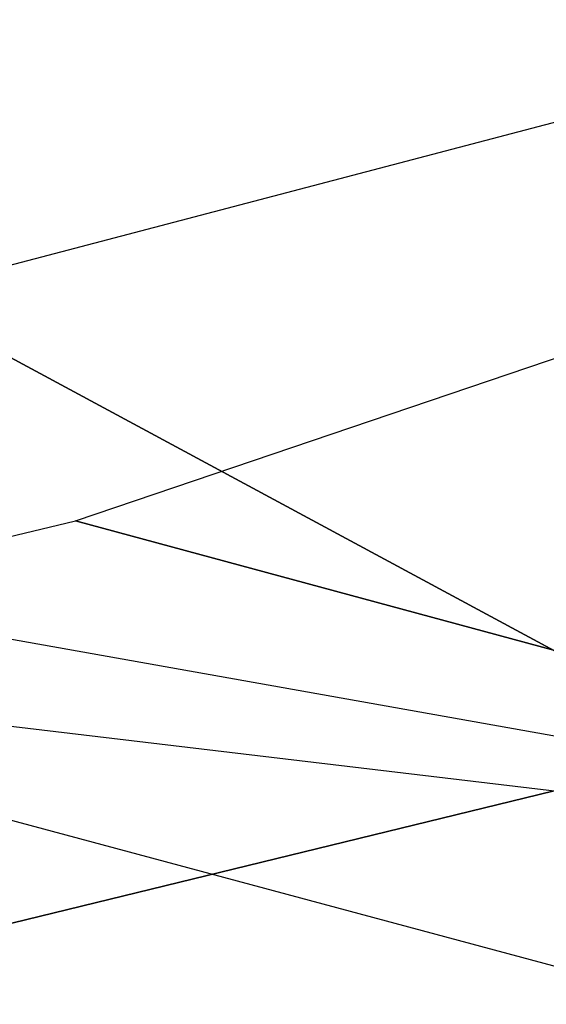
# Model space of a CAD drawing. Extents: x -0.026 to 0.168, y -0.163 to 0.122.
# Tile 88 of 256: x 0.00488 to 0.005824, y -0.019634 to -0.017868. Entities that reach past the tile are written whole.
import ezdxf

# ---------------------------------------------------------------- set-up
doc = ezdxf.new("R2010")
doc.units = 0
doc.layers.add('mesh', color=7, linetype='CONTINUOUS')

msp = doc.modelspace()

# ---------------------------------------------------------------- meshes
at = {"layer": 'mesh'}
mesh = msp.add_polyface(dxfattribs=at)
corners = [(0.0037343, -0.0190006, 0.110759), (0.0075002, -0.0194486, 0.087189), (0.0065231, -0.0197494, 0.0863378), (0.007629, -0.0178684, 0.110759), (0.0081997, -0.0191315, 0.0876947), (0.0049799, -0.0187668, 0.110759), (0.0044218, -0.0189008, 0.110759), (0.0092913, -0.0215171, 0.0447748), (0.0060183, -0.0247922, 0.0007644), (0.0070876, -0.0220186, 0.0464068), (0.0086383, -0.0193554, 0.0843725), (0.0020318, -0.0214199, 0.0742705), (0.0092833, -0.0212839, 0.0756177), (0.0078475, -0.0221551, 0.0705983), (0.0032564, -0.0211411, 0.0770102), (0.008786, -0.0199524, 0.0811476), (0.006613, -0.0201668, 0.0820913), (0.0046685, -0.0203203, 0.0847222), (0.0055044, -0.0222096, 0.0478306), (0.0064999, -0.0219829, 0.0488354), (0.0089245, -0.0215104, 0.0466474), (0.0044859, -0.0223324, 0.0487466), (0.0083824, -0.0222458, 0.0605242), (0.0046636, -0.022169, 0.060339), (0.0037128, -0.0221488, 0.0655606), (0.0102942, -0.0215118, 0.0557216), (0.0068925, -0.0218035, 0.0552698), (0.0101598, -0.0208853, 0.0506274), (0.0042513, -0.0220805, 0.0546426), (0.0079857, -0.0215294, 0.0497989), (0.0101776, -0.020955, 0.047634), (0.0061409, -0.02052, 0.1760101), (0.0061588, -0.0191727, 0.1753576), (0.0046426, -0.0195424, 0.1748997), (0.0076139, -0.0187086, 0.1759364), (0.0046566, -0.0183628, 0.1740244), (0.0061771, -0.0179637, 0.1745082), (0.0088981, -0.024009, 0.1784945), (0.0075703, -0.0215291, 0.1770152), (0.0061231, -0.0219464, 0.1764588), (0.008949, -0.0210311, 0.1776876), (0.0040545, -0.0204391, 0.0840558), (0.0011698, -0.021625, 0.071451), (0.0075345, -0.0224589, 0.0655254)]
mesh.append_faces([[corners[k] for k in face] for face in [(0, 1, 2, 2), (1, 3, 4, 4), (1, 5, 3, 3), (6, 5, 1, 1), (7, 8, 9, 9), (10, 2, 1, 1), (11, 12, 13, 13), (14, 15, 12, 12), (16, 15, 14, 14), (16, 10, 15, 15), (17, 10, 16, 16), (17, 2, 10, 10), (1, 4, 10, 10), (18, 19, 20, 20), (20, 9, 18, 18), (20, 7, 9, 9), (18, 21, 19, 19), (22, 23, 24, 24), (25, 23, 22, 22), (25, 26, 23, 23), (27, 28, 26, 26), (29, 28, 27, 27), (29, 19, 28, 28), (30, 19, 29, 29), (30, 20, 19, 19), (31, 32, 33, 33), (34, 32, 31, 31), (32, 35, 33, 33), (32, 36, 35, 35), (34, 36, 32, 32), (37, 38, 39, 39), (38, 31, 39, 39), (38, 34, 31, 31), (40, 34, 38, 38), (14, 41, 16, 16), (42, 13, 43, 43), (22, 24, 43, 43)]])

doc.saveas('drawing.dxf')
